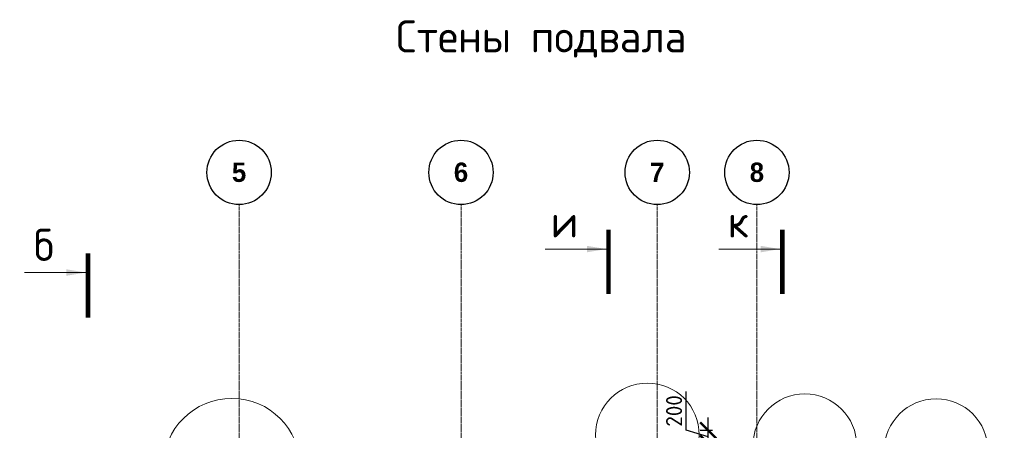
# Model space of a CAD drawing. Header units: millimetres. Extents: x 349531 to 1063351, y -131924 to 96186.
# Tile 66 of 230: x 454088 to 469395, y 39321 to 45699. Entities that reach past the tile are written whole.
import ezdxf

# ---------------------------------------------------------------- set-up
doc = ezdxf.new("R2010")
doc.units = ezdxf.units.MM
doc.linetypes.add('______5', pattern=[1100, 800, -100, 100, -100])
doc.linetypes.add('осевая', pattern=[50.8, 31.75, -6.35, 6.35, -6.35])
for name, color, linetype, lineweight in [('Надписи', 200, 'Continuous', 18), ('Оси', 40, '______5', 18), ('размер', 1, 'Continuous', 25), ('РАЗМЕРЫ', 1, 'Continuous', 9), ('Узлы', 7, 'Continuous', 0)]:
    doc.layers.add(name, color=color, linetype=linetype, lineweight=lineweight)
doc.styles.add('Century Gothic', font='GOTHIC.TTF')
doc.styles.add('GOST-2.304_Type-B', font='GOST_Common.ttf')
doc.dimstyles.new('СПДС', dxfattribs={"dimscale": 100, "dimtxt": 2.5, "dimasz": 2.5, "dimexe": 1.25, "dimexo": 0, "dimtad": 1, "dimdec": 0, "dimtxsty": 'GOST-2.304_Type-B', "dimblk": 'ARCHTICK', "dimcen": 2.5, "dimdle": 2, "dimadec": 0, "dimazin": 2, "dimtfac": 0.75, "dimtdec": 0, "dimtmove": 1, "dimatfit": 3, "dimfxl": 1, "dimtolj": 1, "dimarcsym": 1})

# ---------------------------------------------------------------- blocks, each defined once
blk = doc.blocks.new('NSY101')
at = {"color": 0, "linetype": 'ByBlock', "lineweight": -2}
blk.add_circle((0, 0), 50, dxfattribs=at)
blk = doc.blocks.new('СЛОЖНЫЙ_ОБЪЕКТ_1')
at = {"layer": 'Оси', "color": 16, "linetype": 'Continuous', "lineweight": 25, "transparency": 33554687, "xscale": 9.999999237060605, "yscale": 9.999999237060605, "zscale": 9.999999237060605}
blk.add_blockref('NSY101', (18063, -989), dxfattribs=at)
at = {"layer": 'Оси', "color": 16, "linetype": 'Continuous', "lineweight": 25, "transparency": 33554687, "insert": (18063, -989), "char_height": 300, "width": 385, "attachment_point": 5, "style": 'Century Gothic'}
blk.add_mtext('\\A1;{\\fCentury Gothic|i0|b1;\\H300.000000;\\W1.000000;\\C16;5}\\P', dxfattribs=at)
blk = doc.blocks.new('СЛОЖНЫЙ_ОБЪЕКТ_2')
at = {"layer": 'Оси', "color": 16, "linetype": 'Continuous', "lineweight": 25, "transparency": 33554687, "xscale": 9.999999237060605, "yscale": 9.999999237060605, "zscale": 9.999999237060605}
blk.add_blockref('NSY101', (21513, -989), dxfattribs=at)
at = {"layer": 'Оси', "color": 16, "linetype": 'Continuous', "lineweight": 25, "transparency": 33554687, "insert": (21513, -989), "char_height": 300, "width": 385, "attachment_point": 5, "style": 'Century Gothic'}
blk.add_mtext('\\A1;{\\fCentury Gothic|i0|b1;\\H300.000000;\\W1.000000;\\C16;6}\\P', dxfattribs=at)
blk = doc.blocks.new('СЛОЖНЫЙ_ОБЪЕКТ_3')
at = {"layer": 'Оси', "color": 16, "linetype": 'Continuous', "lineweight": 25, "transparency": 33554687, "xscale": 9.999999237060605, "yscale": 9.999999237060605, "zscale": 9.999999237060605}
blk.add_blockref('NSY101', (24563, -989), dxfattribs=at)
at = {"layer": 'Оси', "color": 16, "linetype": 'Continuous', "lineweight": 25, "transparency": 33554687, "insert": (24563, -989), "char_height": 300, "width": 385, "attachment_point": 5, "style": 'Century Gothic'}
blk.add_mtext('\\A1;{\\fCentury Gothic|i0|b1;\\H300.000000;\\W1.000000;\\C16;7}\\P', dxfattribs=at)
blk = doc.blocks.new('СЛОЖНЫЙ_ОБЪЕКТ_4')
at = {"layer": 'Оси', "color": 16, "linetype": 'Continuous', "lineweight": 25, "transparency": 33554687, "xscale": 9.999999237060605, "yscale": 9.999999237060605, "zscale": 9.999999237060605}
blk.add_blockref('NSY101', (26113, -989), dxfattribs=at)
at = {"layer": 'Оси', "color": 16, "linetype": 'Continuous', "lineweight": 25, "transparency": 33554687, "insert": (26113, -989), "char_height": 300, "width": 385, "attachment_point": 5, "style": 'Century Gothic'}
blk.add_mtext('\\A1;{\\fCentury Gothic|i0|b1;\\H300.000000;\\W1.000000;\\C16;8}\\P', dxfattribs=at)
blk = doc.blocks.new('оси2')
at = {"layer": 'Оси', "color": 16, "linetype": 'осевая', "lineweight": 0, "transparency": 33554687}
for p, q in [((996995.5, 5465.4), (996995.5, -20739.3)), ((1000445.5, 5465.4), (1000445.5, -20739.3)), ((1003495.5, 5465.4), (1003495.5, -20739.3)), ((1005045.5, 5465.4), (1005045.5, -20739.3))]:
    blk.add_line(p, q, dxfattribs=at)
at = {"layer": 'Оси', "color": 16, "linetype": 'Continuous', "lineweight": 25, "transparency": 33554687}
for name in ['СЛОЖНЫЙ_ОБЪЕКТ_1', 'СЛОЖНЫЙ_ОБЪЕКТ_2', 'СЛОЖНЫЙ_ОБЪЕКТ_3', 'СЛОЖНЫЙ_ОБЪЕКТ_4']:
    blk.add_blockref(name, (978932, 6954.9), dxfattribs=at)
blk = doc.blocks.new('_ArchTick')
at = {"color": 0, "linetype": 'ByBlock', "const_width": 0.15}
blk.add_lwpolyline([(-0.5, -0.5), (0.5, 0.5)], dxfattribs=at)
blk = doc.blocks.new('*D1587')
at = {"layer": 'DEFPOINTS', "color": 0, "transparency": 16777216}
for p in [(464792, 39319), (464856, 39319), (464856, 39119)]:
    blk.add_point(p, dxfattribs=at)
at = {"layer": 'размер', "color": 0, "lineweight": -2, "transparency": 16777216}
for p, q in [((464448, 39322), (464448, 39922)), ((464792, 38919), (464792, 39519)), ((464792, 39219), (464448, 39322)), ((464856, 39319), (464667, 39319)), ((464856, 39119), (464667, 39119))]:
    blk.add_line(p, q, dxfattribs=at)
at = {"layer": 'размер', "color": 0, "lineweight": -2, "transparency": 16777216, "xscale": 250, "yscale": 250, "zscale": 250}
for p, rotation in [((464792, 39319), 90), ((464792, 39119), 270)]:
    blk.add_blockref('_ArchTick', p, dxfattribs=dict(at, rotation=rotation))
at = {"layer": 'размер', "color": 0, "transparency": 16777216, "insert": (464261, 39622), "char_height": 250, "attachment_point": 5, "rotation": 90, "style": 'GOST-2.304_Type-B'}
blk.add_mtext('\\A1;200', dxfattribs=at)
blk = doc.blocks.new('*D1600')
at = {"layer": 'DEFPOINTS', "color": 0, "transparency": 16777216}
for p in [(464792, 39069), (464856, 39119, 160), (464937, 39069, -200)]:
    blk.add_point(p, dxfattribs=at)
at = {"layer": 'размер', "color": 0, "lineweight": -2, "transparency": 16777216}
for p, q in [((464792, 39119), (464792, 39369)), ((464792, 39094), (464416, 39077)), ((464416, 39077), (464416, 38652)), ((464856, 39119), (464667, 39119)), ((464937, 39069), (464667, 39069)), ((464792, 39119), (464792, 39069)), ((464792, 39119), (464792, 39069)), ((464792, 39069), (464792, 38819))]:
    blk.add_line(p, q, dxfattribs=at)
at = {"layer": 'размер', "color": 0, "lineweight": -2, "transparency": 16777216, "xscale": 250, "yscale": 250, "zscale": 250}
for p, rotation in [((464792, 39119), 270), ((464792, 39069), 90)]:
    blk.add_blockref('_ArchTick', p, dxfattribs=dict(at, rotation=rotation))
at = {"layer": 'размер', "color": 0, "transparency": 16777216, "insert": (464229, 38864), "char_height": 250, "attachment_point": 5, "rotation": 90, "style": 'GOST-2.304_Type-B'}
blk.add_mtext('\\A1;50', dxfattribs=at)

msp = doc.modelspace()

# ---------------------------------------------------------------- linework, layer by layer
at = {"layer": 'Надписи', "color": 0}
for centre, radius in [((463846, 39248.3, 360), 806.2), ((457384.8, 38752.6, 720), 1064.1), ((466293.5, 39081.3, 560), 806.2), ((468334.7, 39004.3, 360), 806.2)]:
    msp.add_circle(centre, radius, dxfattribs=at)
at = {"layer": 'Узлы', "color": 1, "linetype": 'Continuous', "lineweight": 0}
for p, q in [((463207, 42136.4, 160), (462257, 42136.4, 160)), ((465909, 42136.4, 160), (464959, 42136.4, 160)), ((455115.3, 41771.8), (454165.3, 41771.8))]:
    msp.add_line(p, q, dxfattribs=at)
at = {"layer": 'Узлы', "color": 1, "linetype": 'Continuous', "lineweight": 0, "const_width": 70, "elevation": 160}
for points in [[(463242, 42436.4), (463242, 41436.4)], [(465944, 42436.4), (465944, 41436.4)]]:
    msp.add_lwpolyline(points, dxfattribs=at)
at = {"layer": 'Узлы', "color": 1, "linetype": 'Continuous', "lineweight": 0, "const_width": 70}
msp.add_lwpolyline([(455150.3, 42071.8), (455150.3, 41071.8)], dxfattribs=at)
at = {"layer": 'Узлы', "color": 1, "linetype": 'Continuous', "lineweight": 0}
for points in [[(463207, 42136.4, 160), (462906.6, 42086.1, 160), (462906.6, 42186.7, 160)], [(465909, 42136.4, 160), (465608.5, 42086.1, 160), (465608.5, 42186.7, 160)], [(455115.3, 41771.8), (454814.8, 41721.5), (454814.8, 41822.1)]]:
    msp.add_solid(points, dxfattribs=at)

# ---------------------------------------------------------------- block references
at = {"layer": 'РАЗМЕРЫ'}
msp.add_blockref('оси2', (-539496.3, 37361.4, -200), dxfattribs=at)

# ---------------------------------------------------------------- texts
at = {"layer": 'Узлы', "color": 80, "linetype": 'Continuous', "lineweight": 0, "style": 'GOST-2.304_Type-B'}
msp.add_text('Стены подвала', height=500, dxfattribs=at).set_placement((459939.1, 45190.3))
at = {"layer": 'Узлы', "color": 1, "linetype": 'Continuous', "lineweight": 0, "char_height": 500, "attachment_point": 5, "style": 'GOST-2.304_Type-B'}
for s, insert in [('и', (462557, 42566.4, 160)), ('к', (465259, 42566.4, 160)), ('б', (454465.3, 42201.8))]:
    msp.add_mtext_dynamic_manual_height_columns(s, width=723.88, gutter_width=25, heights=[0], dxfattribs=dict(at, insert=insert))

# ---------------------------------------------------------------- dimensions: what is measured, and where the dimension line sits
at = {"layer": 'размер'}
dim = msp.add_linear_dim(base=(464792.2, 39318.5, 160), p1=(464855.5, 39118.5, 160), p2=(464855.5, 39318.5, 160), angle=90, dimstyle='СПДС', dxfattribs=at)
dim.commit()
dim.dimension.update_dxf_attribs({"geometry": '*D1587', "text_midpoint": (464261, 39384.2, 160)})
dim = msp.add_linear_dim(base=(464792.2, 39068.5), p1=(464855.5, 39118.5, 160), p2=(464937, 39068.5, -200), angle=90, dimstyle='СПДС', dxfattribs=at)
dim.commit()
dim.dimension.update_dxf_attribs({"geometry": '*D1600', "text_midpoint": (464416.1, 39014), "dimtype": 160})

doc.saveas('drawing.dxf')
